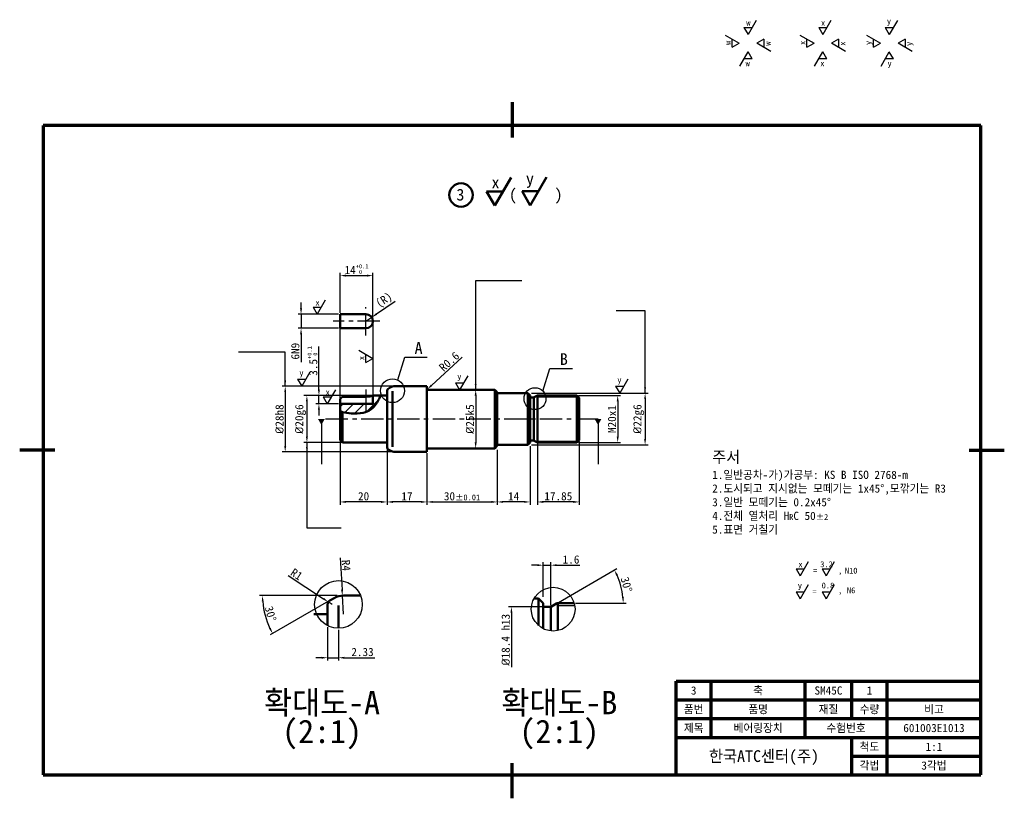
# Model space of a CAD drawing. Header units: millimetres. Extents: x 0 to 420, y 0 to 332.
import ezdxf
from ezdxf.enums import TextEntityAlignment as Align

# ---------------------------------------------------------------- set-up
doc = ezdxf.new("R2010")
doc.units = ezdxf.units.MM
doc.header["$LTSCALE"] = 0.3
doc.linetypes.add('CENTER', pattern=[50.8, 31.75, -6.35, 6.35, -6.35])
for name, color, linetype, lineweight in [('문자', 2, 'Continuous', 35), ('외형선(ISO)', 3, 'Continuous', 50), ('윤곽선', 4, 'Continuous', 70), ('좁은 외형선(ISO)', 1, 'Continuous', 25), ('중심선', 1, 'CENTER', 25), ('치수선', 1, 'Continuous', 25), ('해치 (ISO)', 1, 'Continuous', 25)]:
    doc.layers.add(name, color=color, linetype=linetype, lineweight=lineweight)
doc.dimstyles.new('ISO-25', dxfattribs={"dimtxt": 3.5, "dimasz": 2.5, "dimexe": 1.25, "dimexo": 0.625, "dimtad": 1, "dimdsep": 46, "dimtxsty": 'Standard', "dimcen": 2.5, "dimclrt": 2, "dimazin": 2, "dimtfac": 1, "dimtmove": 0, "dimatfit": 3, "dimfxl": 1, "dimarcsym": 0})

# ---------------------------------------------------------------- blocks, each defined once
blk = doc.blocks.new('*D7')
at = {"layer": 'Defpoints', "color": 0, "transparency": 16777216}
for p in [(136.69, 206.52), (120.02, 200.52), (136.69, 200.52)]:
    blk.add_point(p, dxfattribs=at)
at = {"layer": '치수선', "color": 0, "lineweight": -2, "transparency": 16777216}
for p, q in [((120.02, 209.02), (120.02, 211.52)), ((136.06, 206.52), (118.77, 206.52)), ((120.02, 206.52), (120.02, 200.52)), ((136.06, 200.52), (118.77, 200.52)), ((120.02, 198.02), (120.02, 186.03))]:
    blk.add_line(p, q, dxfattribs=at)
at = {"layer": '치수선', "color": 0, "transparency": 16777216}
for points in [[(119.6, 209.02), (120.44, 209.02), (120.02, 206.52)], [(119.6, 198.02), (120.44, 198.02), (120.02, 200.52)]]:
    blk.add_solid(points, dxfattribs=at)
at = {"layer": '치수선', "color": 2, "transparency": 16777216, "insert": (117.58, 190.77), "char_height": 3.5, "attachment_point": 5, "rotation": 90}
blk.add_mtext('6N9', dxfattribs=at)
blk = doc.blocks.new('*D8')
at = {"layer": 'Defpoints', "color": 0, "transparency": 16777216}
for p in [(147.69, 203.52), (150.17, 205.21)]:
    blk.add_point(p, dxfattribs=at)
at = {"layer": '치수선', "color": 0, "lineweight": -2, "transparency": 16777216}
for p, q in [((160.1, 211.97), (152.24, 206.61)), ((147.69, 203.52), (150.17, 205.21))]:
    blk.add_line(p, q, dxfattribs=at)
at = {"layer": '치수선', "color": 0, "transparency": 16777216}
blk.add_solid([(152, 206.96), (152.47, 206.27), (150.17, 205.21)], dxfattribs=at)
at = {"layer": '치수선', "color": 2, "transparency": 16777216, "insert": (155.61, 212.33), "char_height": 3.5, "attachment_point": 5, "rotation": 34.2372}
blk.add_mtext('(R)', dxfattribs=at)
blk = doc.blocks.new('*D9')
at = {"layer": 'Defpoints', "color": 0, "transparency": 16777216}
for p in [(150.69, 171.81), (122.51, 151.81), (137.69, 151.81)]:
    blk.add_point(p, dxfattribs=at)
at = {"layer": '치수선', "color": 0, "lineweight": -2, "transparency": 16777216}
for p, q in [((150.06, 171.81), (121.26, 171.81)), ((122.51, 169.31), (122.51, 154.31)), ((137.06, 151.81), (121.26, 151.81))]:
    blk.add_line(p, q, dxfattribs=at)
at = {"layer": '치수선', "color": 0, "transparency": 16777216}
for points in [[(122.1, 169.31), (122.93, 169.31), (122.51, 171.81)], [(122.1, 154.31), (122.93, 154.31), (122.51, 151.81)]]:
    blk.add_solid(points, dxfattribs=at)
at = {"layer": '치수선', "color": 2, "transparency": 16777216, "insert": (119.8, 161.81), "char_height": 3.5, "attachment_point": 5, "rotation": 90}
blk.add_mtext('{\\fISOCPEUR|b0|i0|c0|p34;%%C}20g6', dxfattribs=at)
blk = doc.blocks.new('*D10')
at = {"layer": 'Defpoints', "color": 0, "transparency": 16777216}
for p in [(237.69, 171.81), (237.69, 151.81), (255.08, 151.81)]:
    blk.add_point(p, dxfattribs=at)
at = {"layer": '치수선', "color": 0, "lineweight": -2, "transparency": 16777216}
for p, q in [((238.31, 171.81), (256.33, 171.81)), ((255.08, 169.31), (255.08, 154.31)), ((238.31, 151.81), (256.33, 151.81))]:
    blk.add_line(p, q, dxfattribs=at)
at = {"layer": '치수선', "color": 0, "transparency": 16777216}
for points in [[(254.67, 169.31), (255.5, 169.31), (255.08, 171.81)], [(254.67, 154.31), (255.5, 154.31), (255.08, 151.81)]]:
    blk.add_solid(points, dxfattribs=at)
at = {"layer": '치수선', "color": 2, "transparency": 16777216, "insert": (252.66, 161.81), "char_height": 3.5, "attachment_point": 5, "rotation": 90}
blk.add_mtext('M20x1', dxfattribs=at)
blk = doc.blocks.new('*D11')
at = {"layer": 'Defpoints', "color": 0, "transparency": 16777216}
for p in [(174.29, 174.91), (174.73, 175.32)]:
    blk.add_point(p, dxfattribs=at)
at = {"layer": '치수선', "color": 0, "lineweight": -2, "transparency": 16777216}
blk.add_line((188.81, 188.16), (175.69, 176.19), dxfattribs=at)
at = {"layer": '치수선', "color": 0, "transparency": 16777216}
blk.add_solid([(175.41, 176.5), (175.97, 175.89), (173.85, 174.51)], dxfattribs=at)
at = {"layer": '치수선', "color": 2, "transparency": 16777216, "insert": (183.2, 186.32), "char_height": 3.5, "attachment_point": 5, "rotation": 42.3663}
blk.add_mtext('R0.6', dxfattribs=at)
blk = doc.blocks.new('*D12')
at = {"layer": 'Defpoints', "color": 0, "transparency": 16777216}
for p in [(136.69, 152.81), (156.69, 149.74), (136.69, 126.44)]:
    blk.add_point(p, dxfattribs=at)
at = {"layer": '치수선', "color": 0, "lineweight": -2, "transparency": 16777216}
for p, q in [((136.69, 152.19), (136.69, 125.19)), ((156.69, 149.12), (156.69, 125.19)), ((154.19, 126.44), (139.19, 126.44))]:
    blk.add_line(p, q, dxfattribs=at)
at = {"layer": '치수선', "color": 0, "transparency": 16777216}
for points in [[(139.19, 126.86), (139.19, 126.03), (136.69, 126.44)], [(154.19, 126.86), (154.19, 126.03), (156.69, 126.44)]]:
    blk.add_solid(points, dxfattribs=at)
at = {"layer": '치수선', "color": 2, "transparency": 16777216, "insert": (146.69, 128.86), "char_height": 3.5, "attachment_point": 5}
blk.add_mtext('20', dxfattribs=at)
blk = doc.blocks.new('*D13')
at = {"layer": 'Defpoints', "color": 0, "transparency": 16777216}
for p in [(156.69, 149.74), (173.69, 147.81), (156.69, 126.44)]:
    blk.add_point(p, dxfattribs=at)
at = {"layer": '치수선', "color": 0, "lineweight": -2, "transparency": 16777216}
for p, q in [((156.69, 149.12), (156.69, 125.19)), ((173.69, 147.19), (173.69, 125.19)), ((171.19, 126.44), (159.19, 126.44))]:
    blk.add_line(p, q, dxfattribs=at)
at = {"layer": '치수선', "color": 0, "transparency": 16777216}
for points in [[(159.19, 126.86), (159.19, 126.03), (156.69, 126.44)], [(171.19, 126.86), (171.19, 126.03), (173.69, 126.44)]]:
    blk.add_solid(points, dxfattribs=at)
at = {"layer": '치수선', "color": 2, "transparency": 16777216, "insert": (165.19, 128.87), "char_height": 3.5, "attachment_point": 5}
blk.add_mtext('17', dxfattribs=at)
blk = doc.blocks.new('*D14')
at = {"layer": 'Defpoints', "color": 0, "transparency": 16777216}
for p in [(173.69, 147.81), (203.69, 149.31), (203.69, 126.44)]:
    blk.add_point(p, dxfattribs=at)
at = {"layer": '치수선', "color": 0, "lineweight": -2, "transparency": 16777216}
for p, q in [((173.69, 147.19), (173.69, 125.19)), ((203.69, 148.69), (203.69, 125.19)), ((176.19, 126.44), (201.19, 126.44))]:
    blk.add_line(p, q, dxfattribs=at)
at = {"layer": '치수선', "color": 0, "transparency": 16777216}
for points in [[(176.19, 126.86), (176.19, 126.03), (173.69, 126.44)], [(201.19, 126.86), (201.19, 126.03), (203.69, 126.44)]]:
    blk.add_solid(points, dxfattribs=at)
at = {"layer": '치수선', "color": 2, "transparency": 16777216, "insert": (188.69, 128.86), "char_height": 3.5, "attachment_point": 5}
blk.add_mtext('30{\\H0.71429x;%%P0.01}', dxfattribs=at)
blk = doc.blocks.new('*D15')
at = {"layer": 'Defpoints', "color": 0, "transparency": 16777216}
for p in [(203.69, 149.31), (217.69, 150.81), (203.69, 126.44)]:
    blk.add_point(p, dxfattribs=at)
at = {"layer": '치수선', "color": 0, "lineweight": -2, "transparency": 16777216}
for p, q in [((203.69, 148.69), (203.69, 125.19)), ((217.69, 150.19), (217.69, 125.19)), ((215.19, 126.44), (206.19, 126.44))]:
    blk.add_line(p, q, dxfattribs=at)
at = {"layer": '치수선', "color": 0, "transparency": 16777216}
for points in [[(206.19, 126.86), (206.19, 126.03), (203.69, 126.44)], [(215.19, 126.86), (215.19, 126.03), (217.69, 126.44)]]:
    blk.add_solid(points, dxfattribs=at)
at = {"layer": '치수선', "color": 2, "transparency": 16777216, "insert": (210.69, 128.87), "char_height": 3.5, "attachment_point": 5}
blk.add_mtext('14', dxfattribs=at)
blk = doc.blocks.new('*D18')
at = {"layer": 'Defpoints', "color": 0, "transparency": 16777216}
for p in [(188.99, 174.31), (188.99, 149.31), (194.51, 149.31)]:
    blk.add_point(p, dxfattribs=at)
at = {"layer": '치수선', "color": 0, "lineweight": -2, "transparency": 16777216}
blk.add_line((194.51, 171.81), (194.51, 151.81), dxfattribs=at)
at = {"layer": '치수선', "color": 0, "transparency": 16777216}
for points in [[(194.09, 171.81), (194.92, 171.81), (194.51, 174.31)], [(194.09, 151.81), (194.92, 151.81), (194.51, 149.31)]]:
    blk.add_solid(points, dxfattribs=at)
at = {"layer": '치수선', "color": 2, "transparency": 16777216, "insert": (192.08, 161.81), "char_height": 3.5, "attachment_point": 5, "rotation": 90}
blk.add_mtext('{\\fISOCPEUR|b0|i0|c0|p34;%%C}25k5', dxfattribs=at)
blk = doc.blocks.new('*D20')
at = {"layer": 'Defpoints', "color": 0, "transparency": 16777216}
for p in [(160.1, 175.81), (113.26, 147.81), (160.1, 147.81)]:
    blk.add_point(p, dxfattribs=at)
at = {"layer": '치수선', "color": 0, "lineweight": -2, "transparency": 16777216}
for p, q in [((159.47, 175.81), (112.01, 175.81)), ((113.26, 173.31), (113.26, 150.31)), ((159.47, 147.81), (112.01, 147.81))]:
    blk.add_line(p, q, dxfattribs=at)
at = {"layer": '치수선', "color": 0, "transparency": 16777216}
for points in [[(112.85, 173.31), (113.68, 173.31), (113.26, 175.81)], [(112.85, 150.31), (113.68, 150.31), (113.26, 147.81)]]:
    blk.add_solid(points, dxfattribs=at)
at = {"layer": '치수선', "color": 2, "transparency": 16777216, "insert": (110.84, 161.81), "char_height": 3.5, "attachment_point": 5, "rotation": 90}
blk.add_mtext('{\\fISOCPEUR|b0|i0|c0|p34;%%C}28h8', dxfattribs=at)
blk = doc.blocks.new('*D21')
at = {"layer": 'Defpoints', "color": 0, "transparency": 16777216}
for p in [(217.69, 172.81), (217.69, 150.81), (266.78, 150.81)]:
    blk.add_point(p, dxfattribs=at)
at = {"layer": '치수선', "color": 0, "lineweight": -2, "transparency": 16777216}
for p, q in [((218.31, 172.81), (268.03, 172.81)), ((266.78, 170.31), (266.78, 153.31)), ((218.31, 150.81), (268.03, 150.81))]:
    blk.add_line(p, q, dxfattribs=at)
at = {"layer": '치수선', "color": 0, "transparency": 16777216}
for points in [[(266.36, 170.31), (267.19, 170.31), (266.78, 172.81)], [(266.36, 153.31), (267.19, 153.31), (266.78, 150.81)]]:
    blk.add_solid(points, dxfattribs=at)
at = {"layer": '치수선', "color": 2, "transparency": 16777216, "insert": (264.06, 161.81), "char_height": 3.5, "attachment_point": 5, "rotation": 90}
blk.add_mtext('{\\fISOCPEUR|b0|i0|c0|p34;%%C}22g6', dxfattribs=at)
blk = doc.blocks.new('*D22')
at = {"layer": 'Defpoints', "color": 0, "transparency": 16777216}
for p in [(127.64, 168.31), (136.69, 168.31), (150.69, 171.81)]:
    blk.add_point(p, dxfattribs=at)
at = {"layer": '치수선', "color": 0, "lineweight": -2, "transparency": 16777216}
for p, q in [((127.64, 174.31), (127.64, 192.79)), ((150.06, 171.81), (126.39, 171.81)), ((136.06, 168.31), (126.39, 168.31)), ((127.64, 168.31), (127.64, 171.81)), ((127.64, 165.81), (127.64, 163.31))]:
    blk.add_line(p, q, dxfattribs=at)
at = {"layer": '치수선', "color": 0, "transparency": 16777216}
for points in [[(127.22, 174.31), (128.05, 174.31), (127.64, 171.81)], [(127.22, 165.81), (128.05, 165.81), (127.64, 168.31)]]:
    blk.add_solid(points, dxfattribs=at)
at = {"layer": '치수선', "color": 2, "transparency": 16777216, "insert": (124.88, 186.61), "char_height": 3.5, "attachment_point": 5, "rotation": 90}
blk.add_mtext('3.5{\\H0.5x;\\S+0.1^  0;}', dxfattribs=at)
blk = doc.blocks.new('*D24')
at = {"layer": 'Defpoints', "color": 0, "transparency": 16777216}
for p in [(132.32, 84.4), (134.14, 85.45), (138.14, 86.52), (145.4, 86.52), (104.05, 80.89)]:
    blk.add_point(p, dxfattribs=at)
at = {"layer": '치수선', "color": 0, "lineweight": -2, "transparency": 16777216}
for p, q in [((135.38, 86.52), (102.31, 86.52)), ((131.78, 84.09), (106.83, 69.68))]:
    blk.add_line(p, q, dxfattribs=at)
blk.add_arc((136, 86.52), 32.44, 184.4168, 205.5832, dxfattribs=at)
at = {"layer": '치수선', "color": 0, "transparency": 16777216}
for points in [[(103.24, 84.01), (104.07, 84.04), (103.56, 86.52)], [(107.11, 72.71), (106.37, 72.32), (107.91, 70.3)]]:
    blk.add_solid(points, dxfattribs=at)
at = {"layer": '치수선', "color": 2, "transparency": 16777216, "insert": (107, 78.75), "char_height": 3.5, "attachment_point": 5, "rotation": 285}
blk.add_mtext('30°', dxfattribs=at)
blk = doc.blocks.new('*D25')
at = {"layer": 'Defpoints', "color": 0, "transparency": 16777216}
for p in [(137.65, 86.51), (138.14, 78.52)]:
    blk.add_point(p, dxfattribs=at)
at = {"layer": '치수선', "color": 0, "lineweight": -2, "transparency": 16777216}
for p, q in [((136.65, 102.53), (137.49, 89)), ((138.14, 78.52), (137.65, 86.51))]:
    blk.add_line(p, q, dxfattribs=at)
at = {"layer": '치수선', "color": 0, "transparency": 16777216}
blk.add_solid([(137.91, 89.03), (137.07, 88.98), (137.65, 86.51)], dxfattribs=at)
at = {"layer": '치수선', "color": 2, "transparency": 16777216, "insert": (139.27, 99.38), "char_height": 3.5, "attachment_point": 5, "rotation": 273.5692}
blk.add_mtext('R4', dxfattribs=at)
blk = doc.blocks.new('*D26')
at = {"layer": 'Defpoints', "color": 0, "transparency": 16777216}
for p in [(131.65, 83.77), (133.32, 82.67)]:
    blk.add_point(p, dxfattribs=at)
at = {"layer": '치수선', "color": 0, "lineweight": -2, "transparency": 16777216}
for p, q in [((114.46, 95.11), (129.57, 85.15)), ((133.32, 82.67), (131.65, 83.77))]:
    blk.add_line(p, q, dxfattribs=at)
at = {"layer": '치수선', "color": 0, "transparency": 16777216}
blk.add_solid([(129.8, 85.49), (129.34, 84.8), (131.65, 83.77)], dxfattribs=at)
at = {"layer": '치수선', "color": 2, "transparency": 16777216, "insert": (118.12, 95.6), "char_height": 3.5, "attachment_point": 5, "rotation": 326.6049}
blk.add_mtext('R1', dxfattribs=at)
blk = doc.blocks.new('*D27')
at = {"layer": 'Defpoints', "color": 0, "transparency": 16777216}
for p in [(131.32, 73.66), (135.98, 72.53), (135.98, 59.98)]:
    blk.add_point(p, dxfattribs=at)
at = {"layer": '치수선', "color": 0, "lineweight": -2, "transparency": 16777216}
for p, q in [((131.32, 73.03), (131.32, 58.73)), ((135.98, 71.9), (135.98, 58.73)), ((128.82, 59.98), (126.32, 59.98)), ((131.32, 59.98), (135.98, 59.98)), ((138.48, 59.98), (151.48, 59.98))]:
    blk.add_line(p, q, dxfattribs=at)
at = {"layer": '치수선', "color": 0, "transparency": 16777216}
for points in [[(128.82, 60.39), (128.82, 59.56), (131.32, 59.98)], [(138.48, 60.39), (138.48, 59.56), (135.98, 59.98)]]:
    blk.add_solid(points, dxfattribs=at)
at = {"layer": '치수선', "color": 2, "transparency": 16777216, "insert": (146.23, 62.4), "char_height": 3.5, "attachment_point": 5}
blk.add_mtext('2.33', dxfattribs=at)
blk = doc.blocks.new('*D29')
at = {"layer": 'Defpoints', "color": 0, "transparency": 16777216}
for p in [(226.5, 99.46), (223.3, 85.29), (226.5, 81.73)]:
    blk.add_point(p, dxfattribs=at)
at = {"layer": '치수선', "color": 0, "lineweight": -2, "transparency": 16777216}
for p, q in [((220.8, 99.46), (218.3, 99.46)), ((223.3, 85.91), (223.3, 100.71)), ((223.3, 99.46), (226.5, 99.46)), ((226.5, 82.36), (226.5, 100.71)), ((229, 99.46), (238.88, 99.46))]:
    blk.add_line(p, q, dxfattribs=at)
at = {"layer": '치수선', "color": 0, "transparency": 16777216}
for points in [[(220.8, 99.87), (220.8, 99.04), (223.3, 99.46)], [(229, 99.87), (229, 99.04), (226.5, 99.46)]]:
    blk.add_solid(points, dxfattribs=at)
at = {"layer": '치수선', "color": 2, "transparency": 16777216, "insert": (235.19, 101.88), "char_height": 3.5, "attachment_point": 5}
blk.add_mtext('1.6', dxfattribs=at)
blk = doc.blocks.new('*D30')
at = {"layer": 'Defpoints', "color": 0, "transparency": 16777216}
for p in [(257.02, 88.18), (226.78, 81.85), (229, 83.13), (229.6, 83.29), (236.52, 83.29)]:
    blk.add_point(p, dxfattribs=at)
at = {"layer": '치수선', "color": 0, "lineweight": -2, "transparency": 16777216}
for p, q in [((229.82, 83.6), (254.76, 98)), ((237.14, 83.29), (258.7, 83.29))]:
    blk.add_line(p, q, dxfattribs=at)
blk.add_arc((229.27, 83.29), 28.17, 5.0856, 24.9144, dxfattribs=at)
at = {"layer": '치수선', "color": 0, "transparency": 16777216}
for points in [[(254.46, 94.96), (255.2, 95.35), (253.67, 97.37)], [(257.75, 85.8), (256.92, 85.77), (257.45, 83.29)]]:
    blk.add_solid(points, dxfattribs=at)
at = {"layer": '치수선', "color": 2, "transparency": 16777216, "insert": (258.83, 91.2), "char_height": 3.5, "attachment_point": 5, "rotation": 285}
blk.add_mtext('30°', dxfattribs=at)
blk = doc.blocks.new('*D31')
at = {"layer": 'Defpoints', "color": 0, "transparency": 16777216}
for p in [(223.3, 81.69), (209.75, 44.89), (223.3, 44.89)]:
    blk.add_point(p, dxfattribs=at)
at = {"layer": '치수선', "color": 0, "lineweight": -2, "transparency": 16777216}
for p, q in [((222.68, 81.69), (208.5, 81.69)), ((209.75, 79.19), (209.75, 55.99))]:
    blk.add_line(p, q, dxfattribs=at)
at = {"layer": '치수선', "color": 0, "transparency": 16777216}
blk.add_solid([(209.33, 79.19), (210.16, 79.19), (209.75, 81.69)], dxfattribs=at)
at = {"layer": '치수선', "color": 2, "transparency": 16777216, "insert": (207.32, 67.67), "char_height": 3.5, "attachment_point": 5, "rotation": 90}
blk.add_mtext('{\\fISOCPEUR|b0|i0|c0|p34;%%C}18.4 h13', dxfattribs=at)
blk = doc.blocks.new('*D32')
at = {"layer": 'Defpoints', "color": 0, "transparency": 16777216}
for p in [(150.69, 223.01), (136.69, 206.52), (150.69, 203.52)]:
    blk.add_point(p, dxfattribs=at)
at = {"layer": '치수선', "color": 0, "lineweight": -2, "transparency": 16777216}
for p, q in [((136.69, 207.15), (136.69, 224.26)), ((139.19, 223.01), (148.19, 223.01)), ((150.69, 204.15), (150.69, 224.26))]:
    blk.add_line(p, q, dxfattribs=at)
at = {"layer": '치수선', "color": 0, "transparency": 16777216}
for points in [[(139.19, 223.42), (139.19, 222.59), (136.69, 223.01)], [(148.19, 223.42), (148.19, 222.59), (150.69, 223.01)]]:
    blk.add_solid(points, dxfattribs=at)
at = {"layer": '치수선', "color": 2, "transparency": 16777216, "insert": (143.69, 225.77), "char_height": 3.5, "attachment_point": 5}
blk.add_mtext('14{\\H0.5x;\\S+0.1^  0;}', dxfattribs=at)
blk = doc.blocks.new('*D34')
at = {"layer": 'Defpoints', "color": 0, "transparency": 16777216}
for p in [(220.84, 151.91), (238.69, 152.81), (220.84, 126.44)]:
    blk.add_point(p, dxfattribs=at)
at = {"layer": '치수선', "color": 0, "lineweight": -2, "transparency": 16777216}
for p, q in [((220.84, 151.28), (220.84, 125.19)), ((238.69, 152.19), (238.69, 125.19)), ((236.19, 126.44), (223.34, 126.44))]:
    blk.add_line(p, q, dxfattribs=at)
at = {"layer": '치수선', "color": 0, "transparency": 16777216}
for points in [[(223.34, 126.86), (223.34, 126.03), (220.84, 126.44)], [(236.19, 126.86), (236.19, 126.03), (238.69, 126.44)]]:
    blk.add_solid(points, dxfattribs=at)
at = {"layer": '치수선', "color": 2, "transparency": 16777216, "insert": (229.76, 128.87), "char_height": 3.5, "attachment_point": 5}
blk.add_mtext('17.85', dxfattribs=at)

msp = doc.modelspace()

# ---------------------------------------------------------------- hatches: boundary and pattern name
at = {"layer": '해치 (ISO)'}
h = msp.add_hatch(dxfattribs=at)
h.set_pattern_fill('ANSI31', color=256, scale=25.4, style=0)
h.set_pattern_definition([(45, (47.7617, 1.783), (-2.245064, 2.245064), [])])
edge = h.paths.add_edge_path()
edge.add_line((136.69, 165.137), (136.69, 168.314))
edge.add_line((136.69, 168.314), (150.69, 168.314))
edge.add_line((150.69, 168.314), (150.69, 171.814))
edge.add_line((150.69, 171.814), (153.775, 171.814))
edge.add_spline(control_points=[(153.775, 171.814), (153.775, 171.814), (153.731, 171.561), (153.44, 170.706), (153.202, 170.138), (152.382, 168.693), (151.827, 167.888), (150.824, 166.712), (150.245, 166.106), (148.799, 165.237), (147.92, 164.81), (144.942, 164.179), (143.157, 164.068), (140.164, 164.262), (138.882, 164.462), (137.69, 164.806)], knot_values=[0, 0, 0, 0, 0.3877274, 0.3877274, 0.7458398, 0.7458398, 1.1425013, 1.1425013, 1.4544125, 1.4544125, 1.6572067, 1.6572067, 1.8669831, 1.8669831, 2.0167617, 2.0167617, 2.0167617, 2.0167617], degree=3, periodic=0)
edge.add_spline(control_points=[(137.69, 164.806), (137.348, 164.904), (137.013, 165.015), (136.69, 165.137)], knot_values=[0, 0, 0, 0, 0.1581061, 0.1581061, 0.1581061, 0.1581061], degree=3, periodic=0)

# ---------------------------------------------------------------- linework, layer by layer
at = {"layer": '외형선(ISO)'}
for p, q in [((209.581, 264.87), (202.653, 252.87)), ((224.739, 264.977), (217.81, 252.977)), ((199.189, 258.87), (202.653, 252.87)), ((199.189, 258.87), (206.117, 258.87)), ((214.346, 258.977), (217.81, 252.977)), ((214.346, 258.977), (221.275, 258.977)), ((136.69, 200.52), (136.69, 206.52)), ((137.69, 206.52), (147.69, 206.52)), ((147.69, 200.52), (137.69, 200.52)), ((156.69, 149.741), (156.69, 173.887)), ((157.19, 174.753), (158.1, 175.278)), ((159.028, 173.668), (159.028, 149.96)), ((160.1, 175.814), (173.69, 175.814)), ((173.69, 147.814), (173.69, 175.814)), ((174.29, 174.314), (202.69, 174.314)), ((203.69, 173.314), (202.69, 174.314)), ((202.69, 149.314), (202.69, 174.314)), ((203.69, 150.314), (203.69, 173.314)), ((203.69, 172.814), (216.69, 172.814)), ((217.69, 171.814), (216.69, 172.814)), ((216.69, 150.814), (216.69, 172.814)), ((136.69, 168.314), (136.69, 170.299)), ((136.69, 165.137), (136.69, 168.314)), ((136.69, 168.314), (150.69, 168.314)), ((137.69, 171.353), (147.69, 171.353)), ((150.69, 171.814), (153.775, 171.814)), ((150.69, 168.314), (150.69, 171.814)), ((153.775, 171.814), (156.69, 171.814)), ((217.69, 151.814), (217.69, 171.814)), ((217.69, 171.014), (219.129, 171.014)), ((219.29, 152.592), (219.29, 171.036)), ((219.429, 171.094), (220.536, 171.734)), ((220.836, 171.814), (237.69, 171.814)), ((220.836, 171.814), (220.836, 151.814)), ((237.69, 151.814), (237.69, 171.814)), ((238.69, 170.814), (237.69, 171.814)), ((238.69, 170.814), (238.69, 152.814)), ((136.69, 152.814), (136.69, 165.137)), ((137.69, 164.806), (137.69, 151.814)), ((136.69, 152.814), (137.69, 151.814)), ((137.69, 151.814), (156.69, 151.814)), ((217.69, 151.814), (216.69, 150.814)), ((217.69, 152.614), (219.129, 152.614)), ((219.429, 152.534), (220.536, 151.894)), ((220.836, 151.814), (237.69, 151.814)), ((238.69, 152.814), (237.69, 151.814)), ((157.19, 148.875), (158.1, 148.35)), ((160.1, 147.814), (173.69, 147.814)), ((174.29, 149.314), (202.69, 149.314)), ((203.69, 150.314), (202.69, 149.314)), ((203.69, 150.814), (216.69, 150.814)), ((132.324, 84.401), (134.144, 85.452)), ((138.144, 86.524), (145.398, 86.524)), ((219.433, 85.287), (221.368, 85.287)), ((223.303, 83.287), (221.368, 85.287)), ((221.368, 85.287), (221.368, 73.7)), ((131.324, 73.658), (131.324, 82.669)), ((136.001, 82.231), (136.001, 72.529)), ((223.303, 72.38), (223.303, 83.287)), ((223.303, 81.687), (226.182, 81.687)), ((226.503, 71.415), (226.503, 81.73)), ((226.782, 81.847), (228.996, 83.126)), ((229.596, 83.287), (236.518, 83.287)), ((229.596, 83.287), (229.596, 71.582)), ((125.494, 78.524), (131.324, 78.524))]:
    msp.add_line(p, q, dxfattribs=at)
msp.add_circle((188.254, 257.408), 5, dxfattribs=at)
for centre, radius, start, end in [((147.69, 203.52), 3, 270, 90), ((157.69, 173.887), 1, 120, 180), ((160.1, 171.814), 4, 90, 120), ((174.29, 174.914), 0.6, 180, 270), ((219.129, 171.614), 0.6, 270, 300), ((220.836, 171.214), 0.6, 90, 120), ((219.129, 152.014), 0.6, 60, 90), ((220.836, 152.414), 0.6, 240, 270), ((157.69, 149.741), 1, 180, 240), ((160.1, 151.814), 4, 240, 270), ((174.29, 148.714), 0.6, 90, 180), ((133.324, 82.669), 2, 120, 180), ((138.144, 78.524), 8, 90, 120), ((226.182, 82.887), 1.2, 270, 300), ((229.596, 82.087), 1.2, 90, 120)]:
    msp.add_arc(centre, radius, start, end, dxfattribs=at)
for points in [[(136.69, 206.52), (137.16, 206.52), (137.69, 206.52)], [(137.69, 200.52), (137.16, 200.52), (136.69, 200.52)], [(136.69, 170.299), (137.16, 170.798), (137.69, 171.353)]]:
    msp.add_rational_spline(points, [1, 1.00154254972, 1], degree=2, dxfattribs=at)
for points, knots in [([(153.775, 171.814), (153.775, 171.814), (153.731, 171.561), (153.44, 170.706), (153.202, 170.138), (152.382, 168.693), (151.827, 167.888), (150.824, 166.712), (150.245, 166.106), (148.799, 165.237), (147.92, 164.81), (144.942, 164.179), (143.157, 164.068), (140.164, 164.262), (138.882, 164.462), (137.69, 164.806)], [0, 0, 0, 0, 0.3877274, 0.3877274, 0.7458398, 0.7458398, 1.1425013, 1.1425013, 1.4544125, 1.4544125, 1.6572067, 1.6572067, 1.8669831, 1.8669831, 2.0167617, 2.0167617, 2.0167617, 2.0167617]), ([(147.69, 171.353), (148.069, 171.353), (148.472, 171.378), (149.21, 171.467), (149.546, 171.529), (150.076, 171.644), (150.307, 171.705), (150.613, 171.79), (150.69, 171.814), (150.69, 171.814)], [0, 0, 0, 0, 0.11378318, 0.11378318, 0.22756635, 0.22756635, 0.34131563, 0.34131563, 0.45506491, 0.45506491, 0.45506491, 0.45506491])]:
    msp.add_open_spline(points, degree=3, knots=knots, dxfattribs=at)
msp.add_open_spline([(137.69, 164.806), (137.348, 164.904), (137.013, 165.015), (136.69, 165.137)], degree=3, dxfattribs=at)
at = {"layer": '윤곽선'}
for p, q in [((210, 297), (210, 282)), ((410, 287), (10, 287)), ((10, 287), (10, 10)), ((410, 10), (410, 287)), ((15, 148.5), (0, 148.5)), ((405, 148.5), (420, 148.5)), ((280, 10), (280, 50)), ((280, 50), (410, 50)), ((295, 26), (295, 50)), ((335, 26), (335, 50)), ((355, 34), (355, 50)), ((370, 10), (370, 50)), ((280, 42), (410, 42)), ((280, 34), (410, 34)), ((280, 26), (410, 26)), ((355, 10), (355, 26)), ((355, 18), (410, 18)), ((210, 0), (210, 15)), ((10, 10), (410, 10))]:
    msp.add_line(p, q, dxfattribs=at)
at = {"layer": '좁은 외형선(ISO)'}
for p, q in [((238.292, 171.212), (220.836, 171.212)), ((220.836, 152.416), (238.292, 152.416)), ((236.782, 82.083), (229.596, 82.083))]:
    msp.add_line(p, q, dxfattribs=at)
at = {"layer": '중심선'}
for p, q in [((147.69, 197.52), (147.69, 209.52)), ((153.69, 203.52), (133.69, 203.52)), ((147.69, 174.353), (147.69, 165.314)), ((246.69, 161.814), (128.69, 161.814))]:
    msp.add_line(p, q, dxfattribs=at)
at = {"layer": '치수선'}
for p, q in [((314.152, 331.887), (310.688, 325.887)), ((346.024, 331.887), (342.56, 325.887)), ((374.396, 331.887), (370.932, 325.887)), ((308.956, 328.887), (310.688, 325.887)), ((308.956, 328.887), (312.42, 328.887)), ((340.828, 328.887), (342.56, 325.887)), ((340.828, 328.887), (344.292, 328.887)), ((369.2, 328.887), (370.932, 325.887)), ((369.2, 328.887), (372.664, 328.887)), ((300.956, 325.619), (306.956, 322.155)), ((303.956, 320.423), (303.956, 323.887)), ((317.42, 323.887), (314.42, 322.155)), ((317.42, 323.887), (317.42, 320.423)), ((332.829, 325.619), (338.829, 322.155)), ((335.829, 320.423), (335.829, 323.887)), ((349.292, 323.887), (346.292, 322.155)), ((349.292, 323.887), (349.292, 320.423)), ((361.2, 325.619), (367.2, 322.155)), ((364.2, 320.423), (364.2, 323.887)), ((377.663, 323.887), (374.663, 322.155)), ((377.663, 323.887), (377.663, 320.423)), ((303.956, 320.423), (306.956, 322.155)), ((320.42, 318.691), (314.42, 322.155)), ((335.829, 320.423), (338.829, 322.155)), ((352.292, 318.691), (346.292, 322.155)), ((364.2, 320.423), (367.2, 322.155)), ((380.663, 318.691), (374.663, 322.155)), ((307.224, 312.423), (310.688, 318.423)), ((312.42, 315.423), (308.956, 315.423)), ((312.42, 315.423), (310.688, 318.423)), ((339.096, 312.423), (342.56, 318.423)), ((344.292, 315.423), (340.828, 315.423)), ((344.292, 315.423), (342.56, 318.423)), ((367.468, 312.423), (370.932, 318.423)), ((372.664, 315.423), (369.2, 315.423)), ((372.664, 315.423), (370.932, 318.423)), ((130.37, 212.52), (126.905, 206.52)), ((125.173, 209.52), (126.905, 206.52)), ((125.173, 209.52), (128.638, 209.52)), ((150.69, 203.52), (150.69, 171.814)), ((136.69, 170.299), (136.69, 200.52)), ((144.69, 191.131), (150.69, 187.667)), ((147.69, 185.935), (147.69, 189.399)), ((147.69, 185.935), (150.69, 187.667)), ((123.767, 181.814), (120.303, 175.814)), ((118.57, 178.814), (120.303, 175.814)), ((118.57, 178.814), (122.035, 178.814)), ((185.93, 177.314), (187.662, 174.314)), ((185.93, 177.314), (189.394, 177.314)), ((191.126, 180.314), (187.662, 174.314)), ((259.407, 178.814), (255.943, 172.814)), ((134.69, 174.314), (131.226, 168.314)), ((254.211, 175.814), (255.943, 172.814)), ((254.211, 175.814), (257.675, 175.814)), ((129.493, 171.314), (131.226, 168.314)), ((129.493, 171.314), (132.958, 171.314)), ((336.389, 100.895), (332.925, 94.895)), ((347.47, 100.895), (344.006, 94.895)), ((331.193, 97.895), (332.925, 94.895)), ((331.193, 97.895), (334.657, 97.895)), ((342.274, 97.895), (344.006, 94.895)), ((342.274, 97.895), (345.738, 97.895)), ((336.389, 91.1), (332.925, 85.1)), ((347.47, 91.1), (344.006, 85.1)), ((331.193, 88.1), (332.925, 85.1)), ((331.193, 88.1), (334.657, 88.1)), ((342.274, 88.1), (344.006, 85.1)), ((342.274, 88.1), (345.738, 88.1))]:
    msp.add_line(p, q, dxfattribs=at)
for centre, radius in [((159.018, 173.9), 5.083), ((219.815, 170.515), 4.666), ((135.98, 82.695), 10.166), ((227.554, 80.688), 9.332)]:
    msp.add_circle(centre, radius, dxfattribs=at)

# ---------------------------------------------------------------- texts
at = {"layer": '문자'}
for s, height, p in [('A', 5, (170.151, 192.129)), ('B', 5, (232.111, 187.388)), ('3', 3.5, (287.5, 46)), ('축', 3.5, (315, 46)), ('SM45C', 3.5, (345, 46)), ('1', 3.5, (362.5, 46)), ('품번', 3.5, (287.5, 38)), ('품명', 3.5, (315, 38)), ('재질', 3.5, (345, 38)), ('수량', 3.5, (362.5, 38)), ('비고', 3.5, (390, 38)), ('제목', 3.5, (287.5, 30)), ('베어링장치', 3.5, (315, 30)), ('수험번호', 3.5, (352.5, 30)), ('601003E1013', 3.5, (390, 30)), ('한국ATC센터(주)', 5, (317.5, 18)), ('척도', 3.5, (362.5, 22)), ('1:1', 3.5, (390, 22)), ('각법', 3.5, (362.5, 14)), ('3각법', 3.5, (390, 14))]:
    msp.add_text(s, height=height, dxfattribs=at).set_placement(p, align=Align.MIDDLE_CENTER)
at = {"layer": '문자', "insert": (295.405, 148.102), "char_height": 5, "attachment_point": 1}
msp.add_mtext_dynamic_manual_height_columns('주서\\P{\\H0.7x;1.일반공차-가)가공부: KS B ISO 2768-m\\P2.도시되고 지시없는 모떼기는 1x45%%D,모깎기는 R3\\P3.일반 모떼기는 0.2x45%%D\\P4.전체 열처리 H\\H0.71429x;R\\H1.4x;C 50\\H0.71429x;%%P2\\H1.4x;\\P5.표면 거칠기}', width=155.70701, gutter_width=25, heights=[0], dxfattribs=at)
at = {"layer": '외형선(ISO)'}
for s, height, p in [('y ', 5, (219.348, 264.388)), ('x', 5, (202.964, 262.792)), ('(', 5, (210.384, 257.541)), (')', 5, (229.88, 257.541)), ('3', 5, (187.982, 257.541)), ('확대도-A', 10, (128.977, 40.837)), ('확대도-B', 10, (230.181, 40.837)), ('(2:1)', 10, (128.977, 28.557)), ('(2:1)', 10, (230.181, 28.557))]:
    msp.add_text(s, height=height, dxfattribs=at).set_placement(p, align=Align.MIDDLE_CENTER)
at = {"layer": '치수선'}
for s, p in [('y ', (371.7, 331.592)), ('w', (310.843, 330.847)), ('x', (342.716, 330.847)), ('w', (310.532, 313.598)), ('x', (342.405, 313.598)), ('y ', (371.959, 313.598)), ('x', (127.061, 211.481)), ('y ', (121.071, 181.519)), ('y ', (188.43, 180.019)), ('y ', (256.712, 178.519)), ('x', (131.381, 173.274)), ('3.2', (344.161, 99.855)), ('x', (333.08, 99.855)), ('=', (339.315, 97.134)), ('N10', (354.672, 97.134)), (',', (350.017, 97.134)), ('y ', (333.693, 90.806)), ('= ', (339.929, 88.085)), ('0.8', (344.775, 90.806)), ('N6', (354.672, 88.73)), (',', (350.017, 88.73))]:
    msp.add_text(s, height=2.5, dxfattribs=at).set_placement(p, align=Align.MIDDLE_CENTER)
for s, p in [('w', (301.995, 322.31)), ('y ', (361.845, 323.186)), ('w', (319.054, 321.999)), ('x', (333.868, 322.31)), ('x', (350.927, 321.999)), ('y ', (379.298, 322.788)), ('x', (145.729, 187.823))]:
    msp.add_text(s, height=2.5, rotation=90, dxfattribs=at).set_placement(p, align=Align.MIDDLE_CENTER)

# ---------------------------------------------------------------- dimensions: what is measured, and where the dimension line sits
for base, p1, p2, text, picture, middle in [((150.69, 223.008), (136.69, 206.52), (150.69, 203.52), '<>{\\H0.5x;\\S+0.1^  0;}', '*D32', (143.69, 225.765)), ((203.69, 126.444), (173.69, 147.814), (203.69, 149.314), '<>{\\H0.71429x;%%P0.01}', '*D14', (188.69, 128.864))]:
    dim = msp.add_linear_dim(base=base, p1=p1, p2=p2, text=text, dimstyle='ISO-25', dxfattribs=at)
    dim.commit()
    dim.dimension.update_dxf_attribs({"geometry": picture, "text_midpoint": middle})
dim = msp.add_radius_dim(center=(147.69, 203.52), mpoint=(150.17, 205.208), text='(R)', dimstyle='ISO-25', dxfattribs=at)
dim.commit()
dim.dimension.update_dxf_attribs({"geometry": '*D8', "text_midpoint": (155.611, 212.33)})
for base, p1, p2, text, picture, middle in [((120.02, 200.52), (136.69, 206.52), (136.69, 200.52), '<>N9', '*D7', (117.577, 190.773)), ((113.263, 147.814), (160.1, 175.814), (160.1, 147.814), '{\\fISOCPEUR|b0|i0|c0|p34;%%C}<>h8', '*D20', (110.841, 161.814)), ((266.777, 150.814), (217.69, 172.814), (217.69, 150.814), '{\\fISOCPEUR|b0|i0|c0|p34;%%C}<>g6', '*D21', (264.064, 161.814)), ((122.514, 151.814), (150.69, 171.814), (137.69, 151.814), '{\\fISOCPEUR|b0|i0|c0|p34;%%C}<>g6', '*D9', (119.802, 161.814)), ((255.084, 151.814), (237.69, 171.814), (237.69, 151.814), 'M<>x1', '*D10', (252.658, 161.814))]:
    dim = msp.add_linear_dim(base=base, p1=p1, p2=p2, angle=90, text=text, dimstyle='ISO-25', dxfattribs=at)
    dim.commit()
    dim.dimension.update_dxf_attribs({"geometry": picture, "text_midpoint": middle})
dim = msp.add_linear_dim(base=(127.636, 168.314), p1=(150.69, 171.814), p2=(136.69, 168.314), angle=90, text='<>{\\H0.5x;\\S+0.1^  0;}', dimstyle='ISO-25', dxfattribs=at)
dim.commit()
dim.dimension.update_dxf_attribs({"geometry": '*D22', "text_midpoint": (127.636, 186.607), "dimtype": 160})
for center, mpoint, override, picture, middle in [((174.29, 174.914), (174.733, 175.318), {"dimse1": 1}, '*D11', (184.834, 184.531)), ((138.144, 78.524), (137.646, 86.508), {"dimlfac": 0.5}, '*D25', (136.852, 99.232)), ((133.324, 82.669), (131.654, 83.77), {"dimlfac": 0.5}, '*D26', (116.782, 93.574))]:
    dim = msp.add_radius_dim(center=center, mpoint=mpoint, dimstyle='ISO-25', override=override, dxfattribs=at)
    dim.commit()
    dim.dimension.update_dxf_attribs({"geometry": picture, "text_midpoint": middle, "dimtype": 164})
dim = msp.add_linear_dim(base=(194.505, 149.314), p1=(188.99, 174.314), p2=(188.99, 149.314), angle=90, text='{\\fISOCPEUR|b0|i0|c0|p34;%%C}<>k5', dimstyle='ISO-25', override={"dimse1": 1, "dimse2": 1, "dimsd2": 0}, dxfattribs=at)
dim.commit()
dim.dimension.update_dxf_attribs({"geometry": '*D18', "text_midpoint": (192.084, 161.814)})
for base, p1, p2, picture, middle in [((136.69, 126.444), (156.69, 149.741), (136.69, 152.814), '*D12', (146.69, 128.864)), ((220.836, 126.444), (238.69, 152.814), (220.836, 151.91), '*D34', (229.763, 128.868)), ((156.69, 126.444), (173.69, 147.814), (156.69, 149.741), '*D13', (165.19, 128.868)), ((203.69, 126.444), (217.69, 150.814), (203.69, 149.314), '*D15', (210.69, 128.868))]:
    dim = msp.add_linear_dim(base=base, p1=p1, p2=p2, dimstyle='ISO-25', dxfattribs=at)
    dim.commit()
    dim.dimension.update_dxf_attribs({"geometry": picture, "text_midpoint": middle})
for base, p1, p2, picture, middle in [((226.503, 99.455), (223.303, 85.287), (226.503, 81.73), '*D29', (235.19, 101.879)), ((135.98, 59.978), (131.324, 73.658), (135.98, 72.529), '*D27', (146.228, 62.398))]:
    dim = msp.add_linear_dim(base=base, p1=p1, p2=p2, dimstyle='ISO-25', override={"dimlfac": 0.5}, dxfattribs=at)
    dim.commit()
    dim.dimension.update_dxf_attribs({"geometry": picture, "text_midpoint": middle})
for base, line1, line2, picture, middle in [((257.0216, 88.179), ((229.5962, 83.2865), (236.5176, 83.2865)), ((226.7819, 81.8473), (228.9962, 83.1257)), '*D30', (258.8264, 91.2049)), ((104.0548, 80.8908), ((138.1441, 86.5237), (145.3981, 86.5237)), ((132.324, 84.4011), (134.1441, 85.4519)), '*D24', (107.0042, 78.7542))]:
    dim = msp.add_angular_dim_2l(base=base, line1=line1, line2=line2, dimstyle='ISO-25', dxfattribs=at)
    dim.commit()
    dim.dimension.update_dxf_attribs({"geometry": picture, "text_midpoint": middle})
dim = msp.add_linear_dim(base=(209.746, 44.887), p1=(223.303, 81.687), p2=(223.303, 44.887), angle=90, text='{\\fISOCPEUR|b0|i0|c0|p34;%%C}<> h13', dimstyle='ISO-25', override={"dimlfac": 0.5, "dimse2": 1, "dimsd2": 1}, dxfattribs=at)
dim.commit()
dim.dimension.update_dxf_attribs({"geometry": '*D31', "text_midpoint": (209.746, 67.675), "dimtype": 160})

# ---------------------------------------------------------------- leaders
for points, override in [([(194.505, 174.314), (194.505, 220.947), (214.167, 220.947)], {"dimgap": 0.625, "dimtad": 0}), ([(266.777, 172.814), (266.777, 207.951), (254.471, 207.951)], {"dimgap": 0.625, "dimtad": 0}), ([(113.263, 175.814), (113.263, 190.388), (93.324, 190.388)], {"dimgap": 0.625, "dimtad": 0}), ([(128.69, 161.814), (128.69, 142.59)], {"dimgap": 0.625, "dimtad": 0, "dimldrblk": 'DatumFilled'}), ([(246.69, 161.814), (246.69, 142.59)], {"dimgap": 0.625, "dimtad": 0, "dimldrblk": 'DatumFilled'}), ([(122.514, 151.814), (122.514, 115.442), (137.093, 115.442)], {"dimgap": 0.625, "dimtad": 0})]:
    msp.add_leader(points, dimstyle='ISO-25', override=override, dxfattribs=at)
at = {"layer": '치수선', "has_arrowhead": 0}
for points in [[(161.233, 178.475), (164.245, 188.18), (173.826, 188.18)], [(223.193, 173.734), (226.205, 183.439), (235.786, 183.439)]]:
    msp.add_leader(points, dimstyle='ISO-25', dxfattribs=at)

doc.saveas('drawing.dxf')
